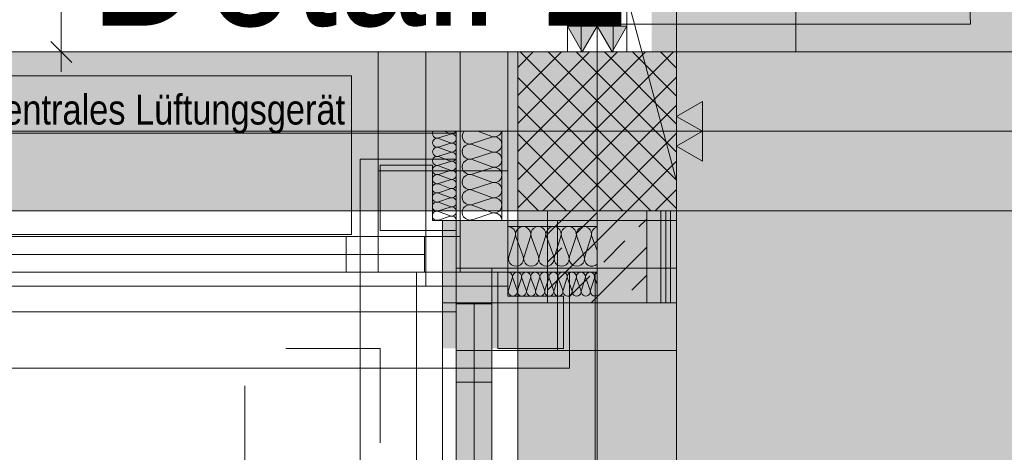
# Model space of a CAD drawing. Extents: x -620 to 300, y 62 to 1112.
# Tile 47 of 71: x 10 to 59, y 593 to 615. Entities that reach past the tile are written whole.
import ezdxf
from ezdxf.lldxf.tags import DXFTag

# ---------------------------------------------------------------- set-up
doc = ezdxf.new("R2010")
doc.units = 0
doc.layers.get('0').update_dxf_attribs({"lineweight": 13})
for name, color, linetype, lineweight, true_color in [('00 -Bauelemente -Dämmung innen', 7, 'Continuous', 9, 0xff7fe6), ('00 -Bauelemente -Gipskarton', 7, 'Continuous', 9, 0xff7fe6), ('30 -33 Aussenwände- 3 Aussenstützen', 7, 'Continuous', 50, 0x0000dd), ('30 -33 Aussenwände- 7 Fassade_ Elemente', 7, 'Continuous', 9, 0x00aacc), ('30 -34 Innenwände- 1 tragend', 7, 'Continuous', 13, 0xdd0806), ('30 -34 Innenwände- 2 nichttragend', 7, 'Continuous', 18, 0xff7fe6), ('30 -34 Innenwände- 4 Türen_Fenster', 7, 'Continuous', 15, 0x9955ff), ('30 -35 Decken- 1 Konstruktion-Träger- Stahlbeton', 7, 'grob-A06GA1998I', 13, 0x33aa00), ('30 -35 Decken- 1 Konstruktion-Träger- Stahlbeton -Ortbeton', 7, 'grob-A06GA1998I', 13, 0x33aa00), ('70 -72 Beschriftung- 1 Beschriftung allgemein', 7, 'Continuous', 9, 0xff6633), ('70 -72 Beschriftung- 2 Beschriftung Bauteile', 7, 'Continuous', 9, 0x9999ff), ('70 -76 Bemaßung- 2 Allgemein', 7, 'Continuous', 5, 0x6666cc), ('E_Leerrohr_Detailnummer', 1, 'Continuous', 25, 0xff0000), ('iwb_Layout BA_Markierung', 7, 'Continuous', 9, 0xbadcdc), ('iwb_Schraffur_ Verglasung', 5, 'Continuous', 13, 0x0000ff), ('iwb_Schraffur_BW', 7, 'Continuous', 13, 0x7400e8), ('iwb_Schraffur_Unterzug', 7, 'Continuous', 5, 0xffffcc)]:
    doc.layers.add(name, color=color, linetype=linetype, lineweight=lineweight, true_color=true_color)
doc.layers.add('70 -71 Achsen- 1 Gebäudeachsen', color=7, linetype='STRICHPUNKT2-A06GA19A8I', lineweight=18)
doc.styles.get("Standard").update_dxf_attribs({"font": 'ARIALN.TTF'})
tags = doc.linetypes.add('grob-A06GA1998I', pattern=[14, 3, -8, 3]).pattern_tags.tags
tags[8:9] = [DXFTag(74, 4), DXFTag(75, 0), DXFTag(340, '0'), DXFTag(46, 0.0), DXFTag(50, 0.0), DXFTag(44, 0.0), DXFTag(45, 0.0)]
tags[6:7] = [DXFTag(74, 4), DXFTag(75, 0), DXFTag(340, '0'), DXFTag(46, 0.0), DXFTag(50, 0.0), DXFTag(44, 0.0), DXFTag(45, 0.0)]
tags[4:5] = [DXFTag(74, 4), DXFTag(75, 0), DXFTag(340, '0'), DXFTag(46, 0.0), DXFTag(50, 0.0), DXFTag(44, 0.0), DXFTag(45, 0.0)]
tags = doc.linetypes.add('STRICHPUNKT2-A06GA19A8I', pattern=[12.7, 6.35, -3.175, 0, -3.175]).pattern_tags.tags
tags[10:11] = [DXFTag(74, 4), DXFTag(75, 0), DXFTag(340, '0'), DXFTag(46, 0.0), DXFTag(50, 0.0), DXFTag(44, 0.0), DXFTag(45, 0.0)]
tags[8:9] = [DXFTag(74, 4), DXFTag(75, 0), DXFTag(340, '0'), DXFTag(46, 0.0), DXFTag(50, 0.0), DXFTag(44, 0.0), DXFTag(45, 0.0)]
tags[6:7] = [DXFTag(74, 4), DXFTag(75, 0), DXFTag(340, '0'), DXFTag(46, 0.0), DXFTag(50, 0.0), DXFTag(44, 0.0), DXFTag(45, 0.0)]
tags[4:5] = [DXFTag(74, 4), DXFTag(75, 0), DXFTag(340, '0'), DXFTag(46, 0.0), DXFTag(50, 0.0), DXFTag(44, 0.0), DXFTag(45, 0.0)]

# ---------------------------------------------------------------- blocks, each defined once
blk = doc.blocks.new('Polygon-A06GA1938I')
at = {"color": 0, "linetype": 'ByBlock', "lineweight": -2, "ltscale": 0.13}
blk.add_solid([(41.663, 86.61), (41.495, 1083.814), (76.501, 86.518), (76.501, 1083.814)], dxfattribs=at)
blk = doc.blocks.new('Referenz-A06GA19C8I')
at = {"layer": '00 -Bauelemente -Dämmung innen', "color": 0, "linetype": 'Continuous', "lineweight": -2, "ltscale": 0.13}
for p, q in [((41.324, 600.974), (41.324, 605.614)), ((42.024, 600.974), (42.024, 605.614))]:
    blk.add_line(p, q, dxfattribs=at)
at = {"layer": '00 -Bauelemente -Gipskarton', "color": 0, "linetype": 'Continuous', "lineweight": -2, "ltscale": 0.13}
for p, q in [((42.024, 600.974), (42.024, 605.614)), ((42.274, 600.974), (42.274, 605.614)), ((42.524, 600.974), (42.524, 605.614))]:
    blk.add_line(p, q, dxfattribs=at)
at = {"layer": '30 -33 Aussenwände- 3 Aussenstützen', "color": 0, "lineweight": -2}
for p, q in [((34.824, 612.832), (35.605, 613.614)), ((34.824, 611.418), (37.019, 613.614)), ((34.824, 610.004), (38.434, 613.614)), ((34.824, 608.589), (39.848, 613.614)), ((34.824, 607.175), (41.262, 613.614)), ((34.824, 605.761), (42.676, 613.614)), ((34.942, 613.614), (42.824, 605.731)), ((36.356, 613.614), (42.824, 607.146)), ((37.77, 613.614), (42.824, 608.56)), ((39.184, 613.614), (42.824, 609.974)), ((40.598, 613.614), (42.824, 611.388)), ((42.013, 613.614), (42.824, 612.803)), ((34.824, 612.317), (41.527, 605.614)), ((36.091, 605.614), (42.824, 612.347)), ((34.824, 610.903), (40.113, 605.614)), ((37.505, 605.614), (42.824, 610.933)), ((38.824, 610.614), (38.824, 608.614)), ((34.824, 609.489), (38.699, 605.614)), ((37.824, 609.614), (39.824, 609.614)), ((38.919, 605.614), (42.824, 609.518)), ((34.824, 608.075), (37.285, 605.614)), ((40.333, 605.614), (42.824, 608.104)), ((34.824, 606.66), (35.87, 605.614)), ((41.747, 605.614), (42.824, 606.69))]:
    blk.add_line(p, q, dxfattribs=at)
at = {"layer": '30 -33 Aussenwände- 3 Aussenstützen', "color": 0, "linetype": 'Continuous', "lineweight": -2, "ltscale": 0.13}
for p, q in [((42.824, 613.614), (34.824, 613.614)), ((34.824, 613.614), (34.824, 605.614)), ((42.824, 605.614), (42.824, 613.614)), ((34.824, 605.614), (42.824, 605.614))]:
    blk.add_line(p, q, dxfattribs=at)
at = {"layer": '30 -33 Aussenwände- 7 Fassade_ Elemente', "color": 0, "linetype": 'Continuous', "lineweight": -2, "ltscale": 0.13}
for p, q in [((-121.676, 613.614), (34.324, 613.614)), ((27.784, 613.614), (23.137, 613.614)), ((27.784, 613.614), (30.184, 613.614)), ((27.784, 607.614), (27.784, 613.614)), ((30.184, 613.614), (30.184, 607.614)), ((30.184, 613.614), (34.324, 613.614)), ((30.184, 607.614), (30.184, 613.614)), ((31.924, 613.614), (34.324, 613.614)), ((31.924, 607.614), (31.924, 613.614)), ((34.324, 613.614), (34.324, 602.514)), ((34.324, 613.614), (34.324, 607.614)), ((34.324, 613.614), (34.324, 607.614)), ((38.824, 610.614), (38.824, 608.614)), ((31.427, 609.472), (30.827, 609.28)), ((30.827, 609.257), (31.426, 609.035)), ((31.427, 609.495), (31.105, 609.614)), ((31.724, 609.614), (31.724, 605.114)), ((33.524, 609.313), (32.524, 608.992)), ((33.524, 609.351), (32.813, 609.614)), ((34.024, 605.114), (34.024, 609.614)), ((37.824, 609.614), (39.824, 609.614)), ((31.426, 609.013), (30.826, 608.82)), ((30.826, 608.798), (31.426, 608.575)), ((32.524, 608.955), (33.524, 608.585)), ((26.884, 608.214), (26.884, 551.014)), ((31.724, 608.214), (26.884, 608.214)), ((31.426, 608.553), (30.826, 608.361)), ((30.826, 608.338), (31.426, 608.116)), ((31.724, 605.114), (31.724, 608.214)), ((33.524, 608.547), (32.524, 608.226)), ((32.524, 608.189), (33.524, 607.819)), ((30.524, 607.914), (27.884, 607.914)), ((27.884, 607.914), (27.884, 604.614)), ((30.524, 605.114), (30.524, 607.914)), ((31.426, 608.093), (30.826, 607.901)), ((30.826, 607.878), (31.425, 607.656)), ((33.524, 607.781), (32.524, 607.46)), ((27.784, 602.514), (27.784, 607.614)), ((30.184, 607.614), (27.784, 607.614)), ((30.184, 607.614), (30.184, 601.814)), ((34.324, 607.614), (30.184, 607.614)), ((34.324, 607.614), (30.184, 607.614)), ((31.425, 607.634), (30.825, 607.441)), ((30.825, 607.419), (31.425, 607.196)), ((31.425, 607.174), (30.825, 606.982)), ((34.324, 607.614), (31.924, 607.614)), ((31.924, 607.614), (34.324, 607.614)), ((31.924, 602.514), (31.924, 607.614)), ((31.924, 602.514), (31.924, 607.614)), ((32.524, 607.423), (33.524, 607.053)), ((34.324, 607.614), (34.324, 601.814)), ((34.324, 607.614), (34.324, 601.814)), ((34.324, 605.114), (34.324, 607.614)), ((31.425, 606.714), (30.824, 606.522)), ((30.825, 606.959), (31.425, 606.737)), ((33.524, 607.015), (32.524, 606.694)), ((32.524, 606.656), (33.524, 606.287)), ((30.824, 606.499), (31.424, 606.277)), ((31.424, 606.255), (30.824, 606.062)), ((33.524, 606.249), (32.524, 605.928)), ((30.824, 606.04), (31.424, 605.818)), ((31.424, 605.795), (30.824, 605.603)), ((32.524, 605.89), (33.524, 605.521)), ((31.424, 605.335), (30.823, 605.143)), ((30.824, 605.58), (31.424, 605.358)), ((33.524, 605.483), (32.524, 605.162)), ((31.724, 605.114), (30.524, 605.114)), ((31.024, 605.114), (31.024, 601.814)), ((36.824, 605.114), (31.024, 605.114)), ((42.824, 605.114), (31.724, 605.114)), ((31.724, 604.614), (31.724, 605.114)), ((31.724, 605.114), (34.024, 605.114)), ((36.824, 605.114), (34.324, 605.114)), ((34.324, 602.514), (34.324, 604.814)), ((34.324, 604.814), (38.824, 604.814)), ((36.824, 600.974), (36.824, 605.114)), ((36.824, 600.974), (36.824, 605.114)), ((36.824, 605.114), (42.824, 605.114)), ((36.824, 602.714), (36.824, 605.114)), ((36.824, 605.114), (42.824, 605.114)), ((42.824, 554.114), (42.824, 605.114)), ((42.824, 605.114), (42.824, 602.714)), ((42.824, 605.114), (42.824, 600.974)), ((7.524, 604.314), (31.924, 604.314)), ((27.784, 604.314), (23.137, 604.314)), ((26.184, 604.314), (27.784, 604.314)), ((26.184, 602.514), (26.184, 604.314)), ((27.784, 602.514), (27.784, 604.314)), ((27.784, 604.314), (27.784, 602.514)), ((27.884, 604.614), (31.724, 604.614)), ((30.124, 604.314), (31.924, 604.314)), ((30.124, 602.514), (30.124, 604.314)), ((31.924, 604.314), (31.924, 602.514)), ((31.924, 604.314), (31.924, 602.514)), ((34.693, 604.314), (34.372, 603.314)), ((35.1, 603.314), (34.731, 604.314)), ((35.459, 604.314), (35.138, 603.314)), ((35.867, 603.314), (35.497, 604.314)), ((36.225, 604.314), (35.904, 603.314)), ((36.633, 603.314), (36.263, 604.314)), ((36.991, 604.314), (36.67, 603.314)), ((37.399, 603.314), (37.029, 604.314)), ((37.758, 604.314), (37.436, 603.314)), ((38.165, 603.314), (37.795, 604.314)), ((38.524, 604.314), (38.202, 603.314)), ((38.561, 604.314), (38.824, 603.603)), ((9.124, 603.414), (30.124, 603.414)), ((23.137, 603.414), (26.184, 603.414)), ((31.724, 602.714), (31.724, 556.514)), ((33.524, 602.714), (31.724, 602.714)), ((31.724, 601.814), (31.724, 602.714)), ((31.724, 600.914), (31.724, 602.714)), ((31.724, 602.714), (36.824, 602.714)), ((31.724, 602.714), (33.524, 602.714)), ((33.524, 556.514), (33.524, 602.714)), ((33.524, 602.714), (33.524, 600.914)), ((42.824, 602.714), (36.824, 602.714)), ((31.924, 602.514), (7.524, 602.514)), ((23.137, 602.514), (27.784, 602.514)), ((27.784, 602.514), (26.184, 602.514)), ((26.884, 601.814), (26.884, 602.514)), ((26.884, 602.514), (27.784, 602.514)), ((31.924, 602.514), (30.124, 602.514)), ((31.024, 601.814), (31.024, 602.514)), ((31.024, 602.514), (31.924, 602.514)), ((31.024, 602.514), (31.924, 602.514)), ((31.024, 601.814), (31.024, 602.514)), ((33.824, 602.514), (34.324, 602.514)), ((33.824, 598.674), (33.824, 602.514)), ((34.324, 602.514), (37.424, 602.514)), ((34.324, 602.514), (34.324, 601.314)), ((38.824, 602.514), (34.324, 602.514)), ((34.546, 602.213), (34.353, 601.613)), ((34.79, 601.614), (34.568, 602.214)), ((35.005, 602.214), (34.813, 601.614)), ((35.25, 601.614), (35.028, 602.214)), ((35.465, 602.214), (35.272, 601.614)), ((35.71, 601.614), (35.487, 602.214)), ((35.924, 602.215), (35.732, 601.614)), ((36.169, 601.615), (35.947, 602.215)), ((36.384, 602.215), (36.192, 601.615)), ((36.629, 601.615), (36.407, 602.215)), ((36.844, 602.215), (36.651, 601.615)), ((37.088, 601.615), (36.866, 602.215)), ((37.303, 602.216), (37.111, 601.615)), ((37.548, 601.616), (37.326, 602.216)), ((37.424, 602.514), (37.424, 597.674)), ((37.763, 602.216), (37.571, 601.616)), ((38.008, 601.616), (37.785, 602.216)), ((38.223, 602.216), (38.03, 601.616)), ((38.467, 601.616), (38.245, 602.216)), ((38.682, 602.217), (38.49, 601.617)), ((38.705, 602.217), (38.824, 601.895)), ((31.024, 601.814), (-448.376, 601.814)), ((30.184, 601.814), (26.884, 601.814)), ((30.184, 601.814), (31.024, 601.814)), ((31.024, 601.814), (31.024, 600.974)), ((31.024, 601.814), (31.724, 601.814)), ((34.324, 601.814), (31.024, 601.814)), ((34.324, 601.814), (31.024, 601.814)), ((31.024, 376.814), (31.024, 601.814)), ((34.324, 601.314), (37.124, 601.314)), ((37.124, 601.314), (37.124, 598.674)), ((31.024, 600.974), (36.824, 600.974)), ((31.024, 600.974), (31.024, 597.674)), ((33.524, 600.914), (31.724, 600.914)), ((32.624, 600.914), (32.624, 558.314)), ((36.824, 598.574), (36.824, 600.974)), ((36.824, 600.974), (42.824, 600.974)), ((42.824, 600.974), (36.824, 600.974)), ((42.824, 600.974), (42.824, 598.574)), ((27.884, 598.674), (23.137, 598.674)), ((27.884, 593.927), (27.884, 598.674)), ((31.724, 597.674), (31.724, 598.574)), ((31.724, 598.574), (36.824, 598.574)), ((31.724, 596.974), (31.724, 598.574)), ((31.724, 593.927), (31.724, 598.574)), ((31.724, 598.574), (33.524, 598.574)), ((31.724, 598.574), (33.524, 598.574)), ((33.524, 598.574), (33.524, 596.974)), ((33.524, 598.574), (33.524, 593.927)), ((37.124, 598.674), (33.824, 598.674)), ((42.824, 598.574), (36.824, 598.574)), ((42.824, 598.574), (42.824, 593.927)), ((37.424, 597.674), (-124.776, 597.674)), ((23.137, 597.674), (26.884, 597.674)), ((26.884, 597.674), (26.884, 593.927)), ((31.024, 597.674), (31.724, 597.674)), ((33.524, 596.974), (31.724, 596.974)), ((32.624, 593.927), (32.624, 596.974))]:
    blk.add_line(p, q, dxfattribs=at)
at = {"layer": '30 -33 Aussenwände- 7 Fassade_ Elemente', "color": 0, "linetype": 'grob-A06GA1998I', "lineweight": -2, "ltscale": 0.13}
for p, q in [((-15.546, 612.414), (26.454, 612.414)), ((26.454, 612.414), (26.454, 604.414)), ((26.454, 604.414), (-15.546, 604.414))]:
    blk.add_line(p, q, dxfattribs=at)
at = {"layer": '30 -33 Aussenwände- 7 Fassade_ Elemente', "color": 0, "lineweight": -2}
for p, q in [((31.724, 609.514), (7.524, 609.514)), ((31.724, 604.314), (31.724, 609.514)), ((9.124, 604.314), (30.124, 604.314)), ((30.124, 604.314), (30.124, 602.514)), ((30.124, 604.314), (31.724, 604.314)), ((31.724, 604.314), (31.724, 602.514)), ((9.124, 603.414), (30.124, 603.414)), ((30.124, 602.514), (9.124, 602.514)), ((29.724, 602.514), (31.724, 602.514)), ((29.724, 556.714), (29.724, 602.514)), ((31.724, 602.514), (30.124, 602.514)), ((33.524, 602.514), (31.724, 602.514)), ((31.724, 602.514), (31.724, 600.514)), ((31.724, 602.514), (31.724, 600.914)), ((33.524, 600.914), (33.524, 602.514)), ((38.724, 602.514), (33.524, 602.514)), ((38.724, 556.714), (38.724, 602.514)), ((31.724, 558.314), (31.724, 600.914)), ((33.524, 600.914), (31.724, 600.914)), ((32.624, 600.914), (32.624, 558.314)), ((33.524, 600.914), (33.524, 558.314)), ((31.724, 600.514), (7.524, 600.514))]:
    blk.add_line(p, q, dxfattribs=at)
at = {"layer": '30 -33 Aussenwände- 7 Fassade_ Elemente', "color": 0, "linetype": 'Continuous', "lineweight": -2, "ltscale": 0.13}
for centre, major_axis, end_param in [((30.756, 609.498), (-0.198, 0.116), 2.411197), ((30.756, 609.039), (0.071, 0.219), 3.765224), ((30.756, 609.039), (-0.186, 0.135), 1.255075), ((30.756, 609.039), (0.071, 0.219), 1.255075), ((31.497, 609.713), (-0.071, -0.219), 1.434048), ((31.497, 609.254), (0.186, 0.135), 1.254884), ((31.497, 609.254), (0.186, -0.135), 1.254884), ((32.406, 609.356), (-0.283, 0.257), 2.619647), ((33.641, 609.715), (-0.117, -0.364), 1.613483), ((33.641, 608.949), (0.31, 0.225), 1.254884), ((33.641, 608.949), (0.31, -0.225), 1.254884), ((30.756, 608.579), (0.071, 0.219), 3.765224), ((30.756, 608.579), (-0.186, 0.135), 1.255075), ((30.756, 609.039), (-0.186, -0.135), 1.255075), ((30.756, 608.579), (0.071, 0.219), 1.255075), ((31.497, 609.254), (-0.071, -0.219), 1.254884), ((31.497, 608.794), (0.186, 0.135), 1.254884), ((31.497, 608.794), (-0.071, -0.219), 3.764652), ((31.497, 608.794), (-0.071, -0.219), 1.254884), ((31.497, 608.794), (0.186, -0.135), 1.254884), ((32.406, 608.59), (0.117, 0.364), 3.765224), ((32.406, 608.59), (-0.31, 0.225), 1.255075), ((32.406, 608.59), (0.117, 0.364), 1.255075), ((33.641, 608.949), (-0.117, -0.364), 1.254884), ((30.755, 608.12), (0.071, 0.219), 3.765224), ((30.756, 608.579), (-0.186, -0.135), 1.255075), ((31.496, 608.334), (0.186, 0.135), 1.254884), ((31.496, 608.334), (-0.071, -0.219), 3.764652), ((31.496, 608.334), (-0.071, -0.219), 1.254884), ((31.496, 608.334), (0.186, -0.135), 1.254884), ((32.406, 607.824), (0.117, 0.364), 3.765224), ((32.406, 608.59), (-0.31, -0.225), 1.255075), ((32.406, 607.824), (0.117, 0.364), 1.255075), ((33.641, 608.183), (0.31, 0.225), 1.254884), ((33.641, 608.183), (-0.117, -0.364), 3.764652), ((33.641, 608.183), (0.31, -0.225), 1.254884), ((30.755, 607.66), (0.071, 0.219), 3.765224), ((31.496, 607.875), (-0.071, -0.219), 3.764652), ((31.496, 607.415), (-0.071, -0.219), 3.764652), ((32.406, 607.824), (-0.31, 0.225), 1.255075), ((33.641, 608.183), (-0.117, -0.364), 1.254884), ((33.641, 607.417), (-0.117, -0.364), 3.764652), ((33.641, 607.417), (0.31, 0.225), 1.254884), ((33.641, 607.417), (0.31, -0.225), 1.254884), ((30.755, 607.2), (0.071, 0.219), 3.765224), ((31.495, 606.955), (-0.071, -0.219), 3.764652), ((32.406, 607.058), (0.117, 0.364), 3.765224), ((32.406, 607.824), (-0.31, -0.225), 1.255075), ((33.641, 607.417), (-0.117, -0.364), 1.254884), ((30.754, 606.741), (0.071, 0.219), 3.765224), ((31.495, 606.496), (-0.071, -0.219), 3.764652), ((32.406, 606.292), (0.117, 0.364), 3.765224), ((33.641, 606.651), (-0.117, -0.364), 3.764652), ((30.754, 606.281), (0.071, 0.219), 3.765224), ((31.494, 606.036), (-0.071, -0.219), 3.764652), ((33.641, 605.885), (-0.117, -0.364), 3.764652), ((30.754, 605.821), (0.071, 0.219), 3.765224), ((31.494, 605.576), (-0.071, -0.219), 3.764652), ((32.406, 605.526), (0.117, 0.364), 3.765224), ((30.753, 605.362), (0.071, 0.219), 3.765224), ((31.494, 605.117), (0.23, -0.003), 1.896254), ((33.641, 605.119), (0.383, -0.005), 1.896254), ((34.329, 604.431), (0.364, -0.117), 1.896254), ((35.095, 604.431), (0.364, -0.117), 3.764652), ((35.861, 604.431), (0.364, -0.117), 3.764652), ((36.627, 604.431), (0.364, -0.117), 3.764652), ((36.627, 604.431), (-0.225, 0.31), 1.254884), ((36.627, 604.431), (0.225, 0.31), 1.254884), ((36.627, 604.431), (0.364, -0.117), 1.254884), ((37.393, 604.431), (0.364, -0.117), 3.764652), ((37.393, 604.431), (-0.225, 0.31), 1.254884), ((37.393, 604.431), (0.225, 0.31), 1.254884), ((37.393, 604.431), (0.364, -0.117), 1.254884), ((38.159, 604.431), (-0.225, 0.31), 1.254884), ((38.159, 604.431), (0.225, 0.31), 1.254884), ((38.159, 604.431), (0.364, -0.117), 1.254884), ((38.925, 604.431), (-0.102, 0.369), 1.613483), ((34.736, 603.196), (-0.364, 0.117), 3.765224), ((35.502, 603.196), (-0.364, 0.117), 3.765224), ((36.268, 603.196), (-0.364, 0.117), 3.765224), ((37.034, 603.196), (-0.364, 0.117), 3.765224), ((37.034, 603.196), (-0.364, 0.117), 1.255075), ((37.034, 603.196), (0.225, -0.31), 1.255075), ((37.8, 603.196), (-0.364, 0.117), 3.765224), ((37.8, 603.196), (-0.364, 0.117), 1.255075), ((37.8, 603.196), (0.225, -0.31), 1.255075), ((38.566, 603.196), (-0.364, 0.117), 2.619647), ((37.034, 603.196), (-0.225, -0.31), 1.255075), ((37.8, 603.196), (-0.225, -0.31), 1.255075), ((34.327, 602.284), (0.219, -0.07), 1.896254), ((34.787, 602.284), (0.219, -0.07), 3.764652), ((35.246, 602.284), (0.219, -0.07), 3.764652), ((35.706, 602.285), (0.219, -0.07), 3.764652), ((36.165, 602.285), (0.219, -0.07), 3.764652), ((36.625, 602.285), (0.219, -0.07), 3.764652), ((37.085, 602.286), (0.219, -0.07), 3.764652), ((37.544, 602.286), (0.219, -0.07), 3.764652), ((37.544, 602.286), (-0.135, 0.186), 1.254884), ((37.544, 602.286), (0.135, 0.186), 1.254884), ((37.544, 602.286), (0.219, -0.07), 1.254884), ((38.004, 602.287), (0.219, -0.07), 3.764652), ((38.004, 602.287), (-0.135, 0.186), 1.254884), ((38.004, 602.287), (0.135, 0.186), 1.254884), ((38.004, 602.287), (0.219, -0.07), 1.254884), ((38.464, 602.287), (-0.135, 0.186), 1.254884), ((38.464, 602.287), (0.135, 0.186), 1.254884), ((38.464, 602.287), (0.219, -0.07), 1.254884), ((38.923, 602.287), (-0.1, 0.207), 1.434048), ((34.572, 601.543), (-0.219, 0.07), 3.765224), ((35.031, 601.543), (-0.219, 0.07), 3.765224), ((35.491, 601.544), (-0.219, 0.07), 3.765224), ((35.951, 601.544), (-0.219, 0.07), 3.765224), ((36.41, 601.544), (-0.219, 0.07), 3.765224), ((36.87, 601.545), (-0.219, 0.07), 3.765224), ((37.33, 601.545), (-0.219, 0.07), 3.765224), ((37.789, 601.546), (-0.219, 0.07), 3.765224), ((37.789, 601.546), (-0.219, 0.07), 1.255075), ((37.789, 601.546), (-0.135, -0.186), 1.255075), ((37.789, 601.546), (0.135, -0.186), 1.255075), ((38.249, 601.546), (-0.219, 0.07), 3.765224), ((38.249, 601.546), (-0.219, 0.07), 1.255075), ((38.249, 601.546), (-0.135, -0.186), 1.255075), ((38.249, 601.546), (0.135, -0.186), 1.255075), ((38.708, 601.546), (-0.219, 0.07), 2.411197)]:
    blk.add_ellipse(centre, major_axis=major_axis, ratio=1, start_param=0, end_param=end_param, dxfattribs=at)
at = {"layer": '30 -34 Innenwände- 1 tragend', "color": 0, "linetype": 'Continuous', "lineweight": -2, "ltscale": 0.13}
for p, q in [((36.324, 605.614), (36.324, 600.974)), ((36.324, 605.614), (41.324, 605.614)), ((41.324, 605.614), (41.324, 600.974)), ((36.324, 600.974), (41.324, 600.974))]:
    blk.add_line(p, q, dxfattribs=at)
at = {"layer": '30 -34 Innenwände- 1 tragend', "color": 0, "lineweight": -2}
for p, q in [((36.324, 604.433), (37.505, 605.614)), ((36.324, 601.604), (40.333, 605.614)), ((36.324, 604.433), (37.505, 605.614)), ((36.324, 601.604), (40.333, 605.614)), ((36.324, 605.614), (36.324, 600.974)), ((37.748, 604.443), (38.809, 605.504)), ((37.748, 604.443), (38.809, 605.504)), ((40.93, 604.796), (41.324, 605.19)), ((40.93, 604.796), (41.324, 605.19)), ((41.324, 605.614), (41.324, 600.974)), ((36.324, 603.018), (37.041, 603.736)), ((36.324, 603.018), (37.041, 603.736)), ((38.522, 600.974), (41.324, 603.776)), ((38.522, 600.974), (41.324, 603.776)), ((39.163, 603.029), (40.223, 604.089)), ((39.163, 603.029), (40.223, 604.089)), ((37.395, 601.261), (38.455, 602.322)), ((37.395, 601.261), (38.455, 602.322)), ((40.577, 601.614), (41.324, 602.361)), ((40.577, 601.614), (41.324, 602.361))]:
    blk.add_line(p, q, dxfattribs=at)
at = {"layer": '30 -34 Innenwände- 2 nichttragend', "color": 0, "linetype": 'Continuous', "lineweight": -2, "ltscale": 0.13}
for p, q in [((37.324, 613.614), (40.074, 613.614)), ((37.324, 613.614), (37.574, 613.614)), ((37.324, 613.614), (40.324, 613.614)), ((37.574, 613.614), (37.824, 613.614)), ((37.824, 613.614), (39.824, 613.614)), ((39.824, 613.614), (40.074, 613.614)), ((40.074, 613.614), (40.324, 613.614)), ((40.074, 613.614), (40.324, 613.614)), ((42.524, 605.614), (41.324, 605.614)), ((41.324, 600.974), (41.324, 605.614)), ((42.524, 600.974), (42.524, 605.614)), ((42.524, 600.974), (41.324, 600.974))]:
    blk.add_line(p, q, dxfattribs=at)
at = {"layer": '30 -34 Innenwände- 4 Türen_Fenster', "color": 0, "linetype": 'grob-A06GA1998I', "lineweight": -2, "ltscale": 0.13}
for p, q in [((37.324, 643.614), (37.324, 613.614)), ((40.324, 643.614), (40.324, 613.614)), ((39.624, 615.014), (57.624, 615.014))]:
    blk.add_line(p, q, dxfattribs=at)
at = {"layer": '30 -34 Innenwände- 4 Türen_Fenster', "color": 0, "linetype": 'Continuous', "lineweight": -2, "ltscale": 0.13}
for p, q in [((38.024, 613.614), (38.024, 615.014)), ((38.024, 615.014), (39.624, 615.014)), ((39.624, 615.014), (39.624, 613.614)), ((39.624, 613.614), (38.024, 613.614))]:
    blk.add_line(p, q, dxfattribs=at)
at = {"layer": '30 -34 Innenwände- 4 Türen_Fenster', "color": 0, "linetype": 'grob-A06GA1998I', "lineweight": -2, "ltscale": 0.13}
blk.add_ellipse((39.624, 615.014), major_axis=(18, 0), ratio=1, start_param=0, end_param=1.570796, dxfattribs=at)
at = {"layer": '30 -35 Decken- 1 Konstruktion-Träger- Stahlbeton', "color": 0, "lineweight": -2}
for p, q in [((-452.176, 613.614), (34.824, 613.614)), ((74.639, 613.614), (42.824, 613.614)), ((-452.176, 605.614), (34.824, 605.614)), ((34.824, 388.614), (34.824, 605.614)), ((74.639, 605.614), (42.824, 605.614)), ((42.824, 388.614), (42.824, 605.614))]:
    blk.add_line(p, q, dxfattribs=at)
at = {"layer": '30 -35 Decken- 1 Konstruktion-Träger- Stahlbeton', "color": 0, "linetype": 'Continuous', "lineweight": -2, "ltscale": 0.13}
for p, q in [((34.824, 613.614), (34.824, 605.614)), ((42.824, 605.614), (42.824, 613.614)), ((34.824, 605.614), (42.824, 605.614))]:
    blk.add_line(p, q, dxfattribs=at)
at = {"layer": '30 -35 Decken- 1 Konstruktion-Träger- Stahlbeton -Ortbeton', "color": 0, "linetype": 'grob-A06GA1998I', "lineweight": -2, "ltscale": 0.13}
for p, q in [((42.824, 613.614), (42.824, 770.614)), ((48.824, 770.614), (48.824, 613.614)), ((48.824, 613.614), (42.824, 613.614))]:
    blk.add_line(p, q, dxfattribs=at)
at = {"layer": '70 -71 Achsen- 1 Gebäudeachsen', "color": 0, "linetype": 'STRICHPUNKT2-A06GA19A8I', "lineweight": -2, "ltscale": 0.13}
for p, q in [((38.824, 1084.554), (38.824, 85.114)), ((-539.606, 609.614), (74.639, 609.614))]:
    blk.add_line(p, q, dxfattribs=at)
at = {"layer": '70 -72 Beschriftung- 1 Beschriftung allgemein', "color": 0, "linetype": 'grob-A06GA1998I', "lineweight": -2, "ltscale": 0.13}
blk.add_line((-2.176, 774.614), (42.824, 607.114), dxfattribs=at)
at = {"layer": '70 -72 Beschriftung- 1 Beschriftung allgemein', "color": 0, "linetype": 'Continuous', "lineweight": -2, "ltscale": 0.13}
blk.add_line((21.073, 596.793), (21.073, 550.593), dxfattribs=at)
at = {"layer": '70 -72 Beschriftung- 2 Beschriftung Bauteile', "color": 0, "lineweight": -2}
for p, q in [((38.074, 613.614), (37.324, 614.913)), ((37.324, 614.913), (38.824, 614.913)), ((38.824, 614.913), (38.074, 613.614)), ((39.574, 613.614), (38.824, 614.913)), ((38.824, 614.913), (40.324, 614.913)), ((40.324, 614.913), (39.574, 613.614)), ((42.824, 610.364), (44.123, 611.114)), ((44.123, 611.114), (44.123, 609.614)), ((44.123, 609.614), (42.824, 610.364)), ((42.824, 608.864), (44.123, 609.614)), ((44.123, 609.614), (44.123, 608.114)), ((44.123, 608.114), (42.824, 608.864))]:
    blk.add_line(p, q, dxfattribs=at)
for points in [[(38.074, 613.614), (37.324, 614.913), (38.074, 614.913)], [(38.074, 613.614), (38.074, 614.913), (38.824, 614.913)], [(39.574, 613.614), (38.824, 614.913), (39.574, 614.913)], [(39.574, 613.614), (39.574, 614.913), (40.324, 614.913)], [(44.123, 609.614), (42.824, 610.364), (44.123, 611.114)], [(44.123, 608.114), (42.824, 608.864), (44.123, 609.614)]]:
    blk.add_solid(points, dxfattribs=at)
at = {"layer": '70 -76 Bemaßung- 2 Allgemein', "color": 0, "linetype": 'Continuous', "lineweight": -2, "ltscale": 0.13}
for p, q in [((11.824, 614.674), (11.824, 642.553)), ((11.824, 612.614), (11.824, 614.674)), ((12.354, 613.083), (11.293, 614.144)), ((14.324, 613.614), (10.824, 613.614))]:
    blk.add_line(p, q, dxfattribs=at)
at = {"layer": '30 -33 Aussenwände- 7 Fassade_ Elemente', "color": 0, "linetype": 'Continuous', "lineweight": -2, "ltscale": 0.13, "insert": (6.116, 611.466), "char_height": 1.51033, "attachment_point": 1}
blk.add_mtext('{\\fArial Narrow;dezentrales Lüftungsgerät}', dxfattribs=at)
blk = doc.blocks.new('Referenz-A06GA19E8I')
at = {"layer": 'iwb_Schraffur_BW', "linetype": 'Continuous', "ltscale": 0.13}
blk.add_hatch(color=256, dxfattribs=at).paths.add_polyline_path([(31.024, 598.673), (31.024, 605.114), (34.824, 605.114), (34.824, 613.614), (42.824, 613.614), (42.824, 598.673)])
at = {"layer": 'iwb_Schraffur_ Verglasung', "linetype": 'Continuous', "ltscale": 0.13}
blk.add_solid([(31.724, 598.674), (33.524, 598.674), (31.724, 553.614), (33.524, 553.614)], dxfattribs=at)
at = {"layer": 'iwb_Schraffur_Unterzug', "linetype": 'Continuous', "ltscale": 0.13}
for points in [[(-539.606, 613.614), (74.639, 613.614), (74.639, 609.468)], [(-539.606, 613.614), (74.639, 609.468), (-539.606, 611.96)], [(-539.606, 611.96), (74.639, 609.468), (74.639, 605.614)], [(-539.606, 611.96), (74.639, 605.614), (-539.606, 605.614)], [(34.825, 388.191), (34.825, 605.614), (42.825, 388.191), (42.825, 605.614)]]:
    blk.add_solid(points, dxfattribs=at)
blk = doc.blocks.new('Einzeiliger Text-A06GA19I8I')
at = {"color": 0, "lineweight": -2, "insert": (13.259, 621.938), "char_height": 7, "attachment_point": 1}
blk.add_mtext('{\\fArial Narrow;Detail 2}', dxfattribs=at)

msp = doc.modelspace()

# ---------------------------------------------------------------- block references
at = {"color": 8, "lineweight": 13, "ltscale": 0.13, "true_color": 0x808080}
msp.add_blockref('Referenz-A06GA19C8I', (0, 0), dxfattribs=at)
at = {"color": 8, "lineweight": 25, "ltscale": 0.25, "true_color": 0x808080}
msp.add_blockref('Referenz-A06GA19E8I', (0, 0), dxfattribs=at)
at = {"layer": 'E_Leerrohr_Detailnummer', "ltscale": 0.25}
msp.add_blockref('Einzeiliger Text-A06GA19I8I', (0, 0), dxfattribs=at)
at = {"layer": 'iwb_Layout BA_Markierung', "ltscale": 0.13}
msp.add_blockref('Polygon-A06GA1938I', (0, 0), dxfattribs=at)

doc.saveas('drawing.dxf')
